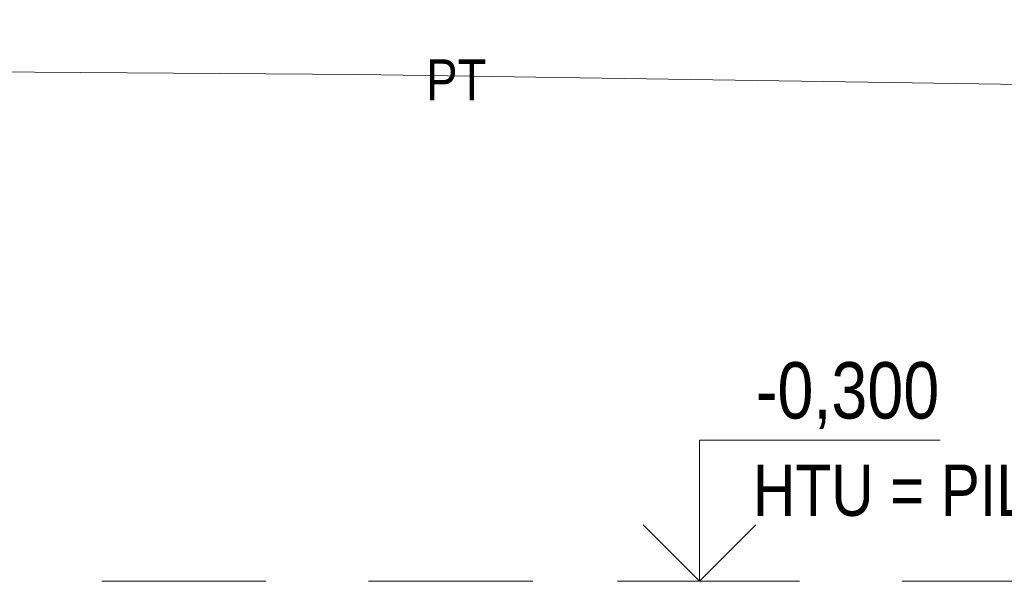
# Model space of a CAD drawing. Header units: millimetres. Extents: x -479461597 to -478645968, y -1101060132 to -1100898045.
# Tile 54 of 145: x -479095553 to -479090756, y -1101046569 to -1101043762. Entities that reach past the tile are written whole.
import ezdxf

# ---------------------------------------------------------------- set-up
doc = ezdxf.new("R2010")
doc.units = ezdxf.units.MM
doc.header["$MEASUREMENT"] = 0
doc.linetypes.add('Wipeout_Contour', pattern=[1000, 0, -1000])
doc.linetypes.add('Čárkovaná L', pattern=[1300, 800, -500])
doc.layers.add('Anotace - SP_Pero_č.__2', color=7, linetype='Continuous', lineweight=20)
for name, color, linetype, lineweight, true_color in [('Anotace - SP_Pero_č.__25', 7, 'Continuous', 13, 0x1a4f6e), ('Kóty - SP_Pero_č.__152', 7, 'Continuous', 0, 0xa97e33), ('Kóty - SP_Pero_č.__25', 7, 'Continuous', 13, 0x1a4f6e), ('Kóty - SP_Pero_č.__45', 7, 'Continuous', 13, 0x1a4f6e), ('Kóty - SP_Pero_č.__85', 7, 'Continuous', 13, 0x1a4f6e), ('Situace - terén HTU_Pero_č.__186', 7, 'Continuous', 20, 0x7b0011), ('Situace - terén PT_Pero_č.__190', 7, 'Continuous', 20, 0x6d6f03)]:
    doc.layers.add(name, color=color, linetype=linetype, lineweight=lineweight, true_color=true_color)
for name, color, linetype in [('Bourané_2D prvky - vyplně', 7, 'Continuous'), ('Kóty - SP', 7, 'Continuous'), ('Situace - terén PT', 7, 'Continuous')]:
    doc.layers.add(name, color=color, linetype=linetype)
doc.styles.add('GENERATED_STYLE_5', font='txt')
doc.dimstyles.new('GENERATED_STYLE__1', dxfattribs={"dimtxt": 275, "dimasz": 228, "dimexe": 0.18, "dimexo": 400, "dimgap": 0.09, "dimtad": 1, "dimtih": 1, "dimtoh": 1, "dimdec": 0, "dimzin": 0, "dimdsep": 46, "dimtxsty": 'GENERATED_STYLE_5', "dimblk": 'ARROWHEAD_6', "dimblk1": 'ARROWHEAD_6', "dimblk2": 'ARROWHEAD_6', "dimcen": 0.09, "dimclrd": 256, "dimclre": 256, "dimclrt": 256, "dimazin": 0, "dimtfac": 1, "dimtdec": 4, "dimtmove": 0, "dimatfit": 3, "dimfxl": 1, "dimtolj": 1, "dimtzin": 0, "dimarcsym": 0})
doc.dimstyles.new('GENERATED_STYLE__4', dxfattribs={"dimtxt": 0.18, "dimasz": 182.4, "dimexe": 0.18, "dimexo": 0.0625, "dimgap": 0.09, "dimtad": 0, "dimtih": 1, "dimtoh": 1, "dimdec": 4, "dimzin": 0, "dimdsep": 46, "dimcen": 0.09, "dimadec": 0, "dimazin": 0, "dimtfac": 1, "dimtdec": 4, "dimtmove": 0, "dimatfit": 3, "dimldrblk": 'ARROWHEAD_1', "dimfxl": 1, "dimtolj": 1, "dimtzin": 0, "dimarcsym": 0})

# ---------------------------------------------------------------- blocks, each defined once
blk = doc.blocks.new('Řez_10_3', base_point=(-479070253, -1101046200.7))
at = {"layer": 'Situace - terén PT_Pero_č.__190', "color": 66, "linetype": 'Continuous', "lineweight": 20, "true_color": 0x6d6f03, "flags": 128}
blk.add_lwpolyline([(-479060987.1, -1101046271.4), (-479062756.5, -1101046376.8), (-479065197.8, -1101046405.8), (-479065312.3, -1101046359.5), (-479068931.3, -1101045346.7), (-479068990.6, -1101045344.9), (-479070831.1, -1101044475.5), (-479075276, -1101044337), (-479079437.7, -1101044232.3), (-479085507.7, -1101044152.7), (-479086735.1, -1101044123.9), (-479087754.8, -1101044122.2), (-479093900.5, -1101044029.9), (-479099320.9, -1101043990.7), (-479100164.1, -1101043983.7), (-479106273.3, -1101044058.1), (-479126700, -1101044354.4), (-479127175.5, -1101044187), (-479127569.5, -1101044044.2), (-479128074.7, -1101043944.9)], dxfattribs=at)
blk = doc.blocks.new('Kóta_4_3', base_point=(-479092240.9, -1101046500.7))
at = {"layer": 'Kóty - SP_Pero_č.__45', "color": 146, "linetype": 'Continuous', "lineweight": 13, "true_color": 0x1a4f6e}
for p, q in [((-479092240.9, -1101046500.7), (-479092240.9, -1101045813.2)), ((-479092240.9, -1101045813.2), (-479091067.8, -1101045813.2)), ((-479092240.9, -1101046500.7), (-479092515.9, -1101046225.7)), ((-479091965.9, -1101046225.7), (-479092240.9, -1101046500.7))]:
    blk.add_line(p, q, dxfattribs=at)
at = {"layer": 'Kóty - SP_Pero_č.__85', "color": 146, "linetype": 'Continuous', "lineweight": 13, "true_color": 0x1a4f6e}
for q in [(-479092640.9, -1101046500.7), (-479092034.6, -1101046500.7)]:
    blk.add_line((-479092240.9, -1101046500.7), q, dxfattribs=at)
at = {"layer": 'Kóty - SP_Pero_č.__25', "color": 146, "lineweight": 13, "true_color": 0x1a4f6e, "insert": (-479091965.9, -1101045758.2), "char_height": 275, "attachment_point": 7, "style": 'GENERATED_STYLE_5'}
blk.add_mtext('\\A1;{\\pql;\\fArial Narrow|b0|i0|c238|p34;-0,300}', dxfattribs=at)
blk = doc.blocks.new('*D104', base_point=(-479070253, -1101046200.7))
at = {"layer": 'Kóty - SP_Pero_č.__45', "color": 146, "linetype": 'Continuous', "lineweight": 13, "true_color": 0x1a4f6e}
for p, q in [((-479097633.1, -1101049220.5), (-479097873.1, -1101049460.5)), ((-479082158.3, -1101049220.5), (-479082398.3, -1101049460.5))]:
    blk.add_line(p, q, dxfattribs=at)
at = {"layer": 'Kóty - SP_Pero_č.__85', "color": 146, "linetype": 'Continuous', "lineweight": 13, "true_color": 0x1a4f6e}
for p, q in [((-479097753.1, -1101049565.5), (-479097753.1, -1101048940.5)), ((-479082278.3, -1101049565.5), (-479082278.3, -1101048940.5)), ((-479097933.1, -1101049340.5), (-479097753.1, -1101049340.5)), ((-479097753.1, -1101049340.5), (-479082278.3, -1101049340.5))]:
    blk.add_line(p, q, dxfattribs=at)
at = {"layer": 'Kóty - SP_Pero_č.__25', "color": 146, "lineweight": 13, "true_color": 0x1a4f6e, "insert": (-479090499.7, -1101049285.5), "char_height": 275, "attachment_point": 7, "style": 'GENERATED_STYLE_5'}
blk.add_mtext('\\A1;{\\pql;\\fArial Narrow|b0|i0|c238|p34;15\xa0475}', dxfattribs=at)
blk = doc.blocks.new('ARROWHEAD_6')
at = {"color": 0, "linetype": 'Continuous', "lineweight": 0}
for p, q in [((-0.5, -0.5), (0.5, 0.5)), ((0, 0), (-1, 0))]:
    blk.add_line(p, q, dxfattribs=at)
blk = doc.blocks.new('ARROWHEAD_1')
at = {"color": 0, "linetype": 'Continuous', "lineweight": 0}
blk.add_line((0, 0), (-1, 0), dxfattribs=at)
blk.add_circle((0, 0), 0.25, dxfattribs=at)

msp = doc.modelspace()

# ---------------------------------------------------------------- block references
at = {"layer": 'Situace - terén PT', "lineweight": 0}
msp.add_blockref('Řez_10_3', (-479070253, -1101046200.7), dxfattribs=at)

# ---------------------------------------------------------------- next in the draw order: wipeouts: each hides what was drawn before it
at = {"color": 254, "linetype": 'Wipeout_Contour', "lineweight": 0, "ltscale": 21613713341.97798}
msp.add_wipeout([(-479099511.6, -1101043989.3), (-479099574.1, -1101043989.3), (-479099573.8, -1101048360.2), (-479067163, -1101048357.9), (-479067163.1, -1101047564.7), (-479068300.6, -1101047576), (-479068405.7, -1101047958.3), (-479068700, -1101047958.3), (-479068802.5, -1101047585.3), (-479082278.3, -1101047450.5), (-479094839.2, -1101047650.9), (-479094894.3, -1101047859.2), (-479095188.6, -1101047859.2), (-479095279.7, -1101047527.8), (-479097801.1, -1101047450.7), (-479097801.1, -1101047200.7), (-479098351.1, -1101047200.7), (-479098351.1, -1101045646.6)], dxfattribs=at).dxf.layer = 'Bourané_2D prvky - vyplně'

# ---------------------------------------------------------------- next in the draw order: linework, layer by layer
at = {"layer": 'Situace - terén HTU_Pero_č.__186', "color": 246, "linetype": 'Čárkovaná L', "lineweight": 20, "true_color": 0x7b0011}
msp.add_line((-479097753.1, -1101046500.7), (-479067164.2, -1101046500.7), dxfattribs=at)

# ---------------------------------------------------------------- next in the draw order: block references
at = {"layer": 'Kóty - SP', "color": 146, "linetype": 'Continuous', "lineweight": 13, "true_color": 0x1a4f6e}
msp.add_blockref('Kóta_4_3', (-479092240.9, -1101046500.7), dxfattribs=at)

# ---------------------------------------------------------------- next in the draw order: texts
at = {"layer": 'Anotace - SP_Pero_č.__2', "color": 7, "linetype": 'Continuous', "lineweight": 20, "insert": (-479091980.5, -1101046058.3), "char_height": 250, "attachment_point": 4, "style": 'GENERATED_STYLE_5'}
msp.add_mtext('\\A1;{\\pql;\\fArial Narrow|b0|i0|c238|p34;HTU = PILOTOVACÍ ROVINA}', dxfattribs=at)
at = {"layer": 'Kóty - SP_Pero_č.__152', "color": 45, "linetype": 'Continuous', "lineweight": 0, "true_color": 0xa97e33, "insert": (-479093572.2, -1101044055.5), "char_height": 200, "attachment_point": 4, "style": 'GENERATED_STYLE_5'}
msp.add_mtext('\\A1;{\\pql;\\fArial Narrow|b0|i0|c238|p34;PT}', dxfattribs=at)

# ---------------------------------------------------------------- next in the draw order: dimensions: what is measured, and where the dimension line sits
at = {"layer": 'Kóty - SP', "color": 146, "linetype": 'Continuous', "lineweight": 13, "true_color": 0x1a4f6e}
dim = msp.add_linear_dim(base=(-479082278.3, -1101049340.5), p1=(-479097753.1, -1101046500.7), p2=(-479082278.3, -1101047450.5), dimstyle='GENERATED_STYLE__1', dxfattribs=at)
dim.commit()
dim.dimension.update_dxf_attribs({"geometry": '*D104', "text_midpoint": (-479089922.5, -1101049148), "dimtype": 160})

# ---------------------------------------------------------------- next in the draw order: leaders
at = {"layer": 'Anotace - SP_Pero_č.__25', "color": 146, "linetype": 'Continuous', "lineweight": 13, "true_color": 0x1a4f6e, "annotation_type": 0, "has_hookline": 1, "hookline_direction": 0}
for points, text_width in [([(-479098656.9, -1101044676.2), (-479098372, -1101042990.2), (-479098171, -1101042990.2)], 5459.5), ([(-479096535.6, -1101045396.4), (-479096250.7, -1101043710.3), (-479095939.8, -1101043710.3)], 2229.5)]:
    msp.add_leader(points, dimstyle='GENERATED_STYLE__4', dxfattribs=dict(at, text_width=text_width))

doc.saveas('drawing.dxf')
